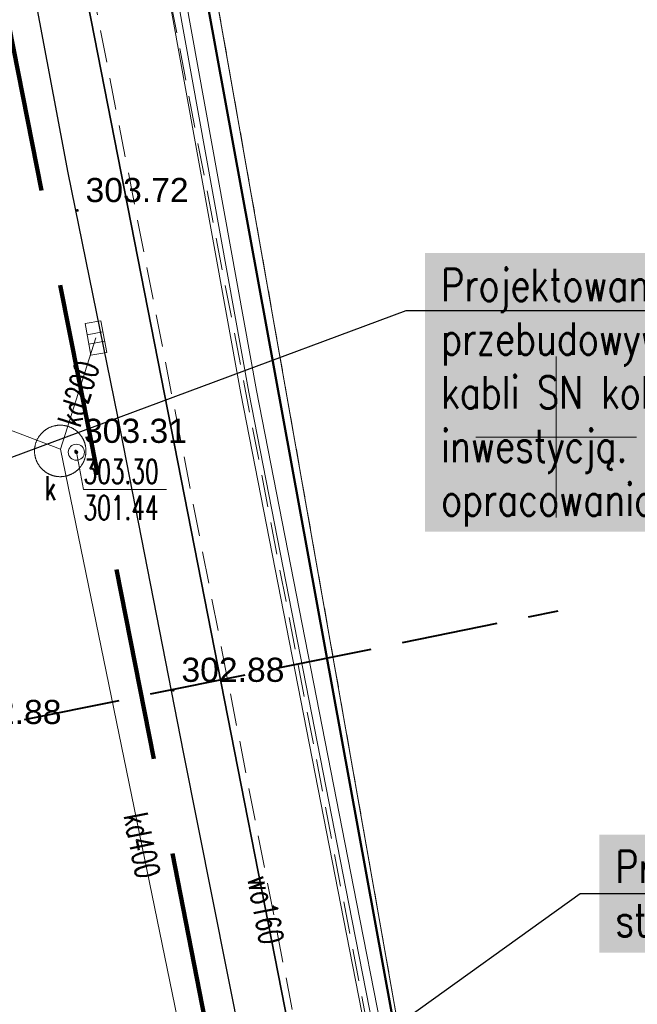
# Model space of a CAD drawing. Header units: metres. Extents: x 6567600 to 13135881, y 5574237 to 11149086.
# Tile 111 of 120: x 6567933 to 6567953, y 5574532 to 5574563. Entities that reach past the tile are written whole.
import ezdxf
from ezdxf import colors
from ezdxf.entities.mleader import LeaderData, LeaderLine
from ezdxf.enums import TextEntityAlignment as Align
from ezdxf.math import Vec2, Vec3

# ---------------------------------------------------------------- set-up
doc = ezdxf.new("R2010")
doc.units = ezdxf.units.M
for name, pattern in [('zzzxref_260316$0$_MDCP$0$2.0_1.0', [3, 2, -1]), ('zzzxref_260316$0$_MDCP$0$3 1', [4, 3, -1]), ('zzzxref_260316$0$_MDCP$0$L_0_03', [1, 0.5, -0.5]), ('zzzxref_260316$0$_MDCP$0$L_0_04', [1.5, 1, -0.5])]:
    doc.linetypes.add(name, pattern=pattern)
for name, color, linetype, lineweight in [('SEL_opis_odnosnik', 7, 'Continuous', 20), ('zzzxref_260316$0$_MDCP$0$EGB_DzialkaEwidencyjna', 7, 'Continuous', 18), ('zzzxref_260316$0$_MDCP$0$EGB_Klasouzytek', 92, 'Continuous', 18), ('zzzxref_260316$0$_MDCP$0$EGB_KonturUzytkuGruntowego', 92, 'Continuous', 18), ('zzzxref_260316$0$_MDCP$0$GES_InneUrzadzeniaTowarzyszace', 7, 'Continuous', 18), ('zzzxref_260316$0$_MDCP$0$GES_InneUrzadzeniaTowarzyszace_P', 7, 'Continuous', 18), ('zzzxref_260316$0$_MDCP$0$GES_Rzedna', 7, 'Continuous', 18), ('zzzxref_260316$0$_MDCP$0$GES_UrzadzeniaSiecKanalizacyjna_P', 7, 'Continuous', 18), ('zzzxref_260316$0$_MDCP$0$GES_UrzadzeniaTowarzyszczaceLiniowe', 7, 'Continuous', 18), ('zzzxref_260316$0$_MDCP$0$MP_LINIE_REGULAC', 135, 'Continuous', 40), ('zzzxref_260316$0$_MDCP$0$OT_Budowle', 7, 'Continuous', 18), ('zzzxref_260316$0$_MDCP$0$OT_Komunikacja', 7, 'Continuous', 18), ('zzzxref_260316$0$_MDCP$0$OTRS', 7, 'Continuous', 13), ('zzzxref_260316$0$_MDCP$0$OTRS_O', 7, 'Continuous', 20), ('zzzxref_260316$0$_MDCP$0$Z_ZAKRES', 214, 'Continuous', 90), ('zzzxref_260316$0$_MDCP$1$GES_PrzewodKanalizacyjny', 36, 'Continuous', 18), ('zzzxref_260316$0$_MDCP$1$GES_PrzewodWodociagowy', 5, 'Continuous', 18), ('zzzxref_260316$0$_MDCP$1$PARSI', 7, 'Continuous', 20)]:
    doc.layers.add(name, color=color, linetype=linetype, lineweight=lineweight)
doc.layers.add('zzzxref_260316$0$PR1183 Chorzów Metalowców V09_TT$0$FORMA - Arch 01 - PZT 1 Strefy', color=7, linetype='Continuous')
doc.layers.add('zzzxref_260316$0$PR1183 Chorzów Metalowców V09_TT$0$FORMA - Arch 01 - PZT-3 Zagospodarowanie', color=7, linetype='Continuous')
doc.styles.add('ROMANS', font='romans.shx', dxfattribs={"width": 0.8})
doc.styles.add('zzzxref_260316$0$$TD_AUDIT_GENERATED_(9E133)', font='simplex.shx')
doc.styles.add('zzzxref_260316$0$$TD_AUDIT_GENERATED_(9E16A)', font='arial.ttf', dxfattribs={"width": 0.9})
doc.linetypes.add('zzzxref_260316$0$_MDCP$0$L_0_29_SHX', pattern='A,0,-0.25,-0.5,-0.5,-0.5,-0.5,-0.5,-0.5,-0.5,-0.5,[2,GML_DCP.shx,S=0.05,R=0,X=0,Y=0],-0.5,[3,GML_DCP.shx,S=0.05,R=0,X=0,Y=0],-0.25', length=5)
doc.linetypes.add('zzzxref_260316$0$_MDCP$0$MPSTO', pattern='A,5,[38,msgB.shx,S=0.1,R=180,X=0,Y=0],5', length=10)

# ---------------------------------------------------------------- blocks, each defined once
blk = doc.blocks.new('zzzxref_260316$0$_MDCP$1$mzsk')
at = {"layer": 'zzzxref_260316$0$_MDCP$1$PARSI', "color": 0}
for p, q in [((0, -5), (0, 5)), ((5, 0), (-5, 0))]:
    blk.add_line(p, q, dxfattribs=at)
blk = doc.blocks.new('zzzxref_260316$0$_MDCP$0$OTRS')
at = {"layer": 'zzzxref_260316$0$_MDCP$0$OTRS', "color": 0, "lineweight": -3, "const_width": 0.09}
blk.add_lwpolyline([(-0.045, 0, 1), (0.045, 0, 1)], format="xyb", close=True, dxfattribs=at)
at = {"layer": 'zzzxref_260316$0$_MDCP$0$OTRS_O', "color": 0, "style": 'zzzxref_260316$0$$TD_AUDIT_GENERATED_(9E16A)'}
blk.add_attdef('RZEDNA', (0.514, 0.515), '', height=1.5, dxfattribs=at)
blk = doc.blocks.new('zzzxref_260316$0$_MDCP$0$other_SUKK')
at = {"color": 0, "linetype": 'Continuous', "lineweight": 18, "flags": 128}
blk.add_lwpolyline([(1, 0.5), (1, -0.5), (-1, -0.5), (-1, 0.5), (1, 0.5)], close=True, dxfattribs=at)
for points in [[(-0.3, 0.5), (-0.3, -0.5)], [(0.3, 0.5), (0.3, -0.5)]]:
    blk.add_lwpolyline(points, dxfattribs=at)
blk = doc.blocks.new('zzzxref_260316$0$_MDCP$0$other_SUPS01_05')
at = {"linetype": 'Continuous', "lineweight": 13}
blk.add_hatch(color=0, dxfattribs=at).paths.add_polyline_path([(0, -0.091, 1), (0, 0.091, 1)])
at = {"color": 0, "linetype": 'Continuous', "lineweight": 13}
blk.add_circle((0, 0), 0.0906, dxfattribs=at)
blk = doc.blocks.new('zzzxref_260316$0$_MDCP$0$other_SUPW_O')
at = {"color": 0, "linetype": 'Continuous', "lineweight": 18}
blk.add_circle((0, 0), 0.5, dxfattribs=at)
blk = doc.blocks.new('zzzxref_260316')
at = {"layer": 'zzzxref_260316$0$PR1183 Chorzów Metalowców V09_TT$0$FORMA - Arch 01 - PZT 1 Strefy', "linetype": 'Continuous', "lineweight": 0, "true_color": 0x577933}
h = blk.add_hatch(dxfattribs=at)
h.set_pattern_fill('ANSI31', color=77, scale=3, style=0)
h.set_pattern_definition([(45, (0, 1.2501), (-0.265165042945, 0.265165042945), [])])
h.paths.add_polyline_path([(6567829, 5574518.49), (6567842.398, 5574472.369), (6567844.165, 5574472.882), (6567846.931, 5574463.362), (6567846.967, 5574485.722), (6567835.736, 5574537.98), (6567846.642, 5574540.324), (6567844.864, 5574548.6), (6567918.571, 5574564.441), (6567935.605, 5574485.184), (6567930.975, 5574478.018), (6567931.227, 5574476.845), (6567933.57, 5574477.348, 0.216609), (6567938.884, 5574481.335), (6567921.55, 5574569.11), (6567849.267, 5574552.203), (6567830.11, 5574547.72)])
at = {"layer": 'zzzxref_260316$0$_MDCP$0$EGB_DzialkaEwidencyjna', "linetype": 'Continuous', "lineweight": 18}
for p, q in [((6567870.09, 5574563.29), (6567937.22, 5574576.21)), ((6567937.22, 5574576.21), (6567953.2, 5574485.85)), ((6567921.55, 5574569.11), (6567849.51, 5574552.26)), ((6567946.41, 5574443.1), (6567921.55, 5574569.11)), ((6567848.19, 5574557.83), (6567870.09, 5574563.29)), ((6567849.51, 5574552.26), (6567848.19, 5574557.83)), ((6567953.2, 5574485.85), (6567954.34, 5574479.4)), ((6567954.34, 5574479.4), (6567964.63, 5574421.22)), ((6567945.87, 5574426.93), (6567946.41, 5574443.1)), ((6567941.78, 5574411.28), (6567945.87, 5574426.93)), ((6567964.63, 5574421.22), (6567961.98, 5574385.01)), ((6567926.87, 5574389.48), (6567941.78, 5574411.28)), ((6567903.73, 5574376.76), (6567926.87, 5574389.48)), ((6567961.98, 5574385.01), (6567940.38, 5574379.35)), ((6567940.38, 5574379.35), (6567927.03, 5574350.99)), ((6567864.17, 5574367.81), (6567903.73, 5574376.76)), ((6567869.98, 5574345.11), (6567864.17, 5574367.81)), ((6567921.32, 5574359.06), (6567869.98, 5574345.11)), ((6567923.464, 5574348.631), (6567921.32, 5574359.06)), ((6567927.03, 5574350.99), (6567923.464, 5574348.631))]:
    blk.add_line(p, q, dxfattribs=at)
at = {"layer": 'zzzxref_260316$0$_MDCP$0$EGB_Klasouzytek', "lineweight": 18}
blk.add_lwpolyline([(6567937.22, 5574576.21), (6567953.2, 5574485.85), (6567954.34, 5574479.4), (6567964.63, 5574421.22), (6567961.98, 5574385.01), (6567940.38, 5574379.35), (6567928.595, 5574354.314)], dxfattribs=at)
at = {"layer": 'zzzxref_260316$0$_MDCP$0$EGB_KonturUzytkuGruntowego', "linetype": 'zzzxref_260316$0$_MDCP$0$L_0_03', "lineweight": 18}
blk.add_lwpolyline([(6567937.22, 5574576.21), (6567953.2, 5574485.85)], dxfattribs=at)
at = {"layer": 'zzzxref_260316$0$_MDCP$0$GES_InneUrzadzeniaTowarzyszace', "color": 36, "linetype": 'Continuous', "lineweight": 18, "flags": 128}
blk.add_lwpolyline([(6567934.608, 5574550.37), (6567934.622, 5574550.369), (6567934.636, 5574550.368), (6567934.65, 5574550.367), (6567934.664, 5574550.366), (6567934.677, 5574550.364), (6567934.691, 5574550.362), (6567934.705, 5574550.36), (6567934.719, 5574550.358), (6567934.733, 5574550.355), (6567934.746, 5574550.353), (6567934.76, 5574550.349), (6567934.774, 5574550.346), (6567934.787, 5574550.343), (6567934.801, 5574550.339), (6567934.814, 5574550.335), (6567934.827, 5574550.331), (6567934.84, 5574550.326), (6567934.854, 5574550.322), (6567934.867, 5574550.317), (6567934.88, 5574550.312), (6567934.893, 5574550.306), (6567934.905, 5574550.301), (6567934.918, 5574550.295), (6567934.931, 5574550.289), (6567934.943, 5574550.283), (6567934.956, 5574550.276), (6567934.968, 5574550.27), (6567934.98, 5574550.263), (6567934.992, 5574550.256), (6567935.004, 5574550.248), (6567935.016, 5574550.241), (6567935.027, 5574550.233), (6567935.039, 5574550.225), (6567935.05, 5574550.217), (6567935.061, 5574550.209), (6567935.083, 5574550.192), (6567935.094, 5574550.183), (6567935.115, 5574550.165), (6567935.126, 5574550.155), (6567935.155, 5574550.126), (6567935.165, 5574550.116), (6567935.175, 5574550.105), (6567935.184, 5574550.095), (6567935.193, 5574550.084), (6567935.21, 5574550.063), (6567935.219, 5574550.051), (6567935.235, 5574550.029), (6567935.243, 5574550.017), (6567935.251, 5574550.006), (6567935.258, 5574549.994), (6567935.266, 5574549.982), (6567935.28, 5574549.958), (6567935.286, 5574549.946), (6567935.293, 5574549.933), (6567935.299, 5574549.921), (6567935.305, 5574549.908), (6567935.311, 5574549.895), (6567935.316, 5574549.883), (6567935.322, 5574549.87), (6567935.327, 5574549.857), (6567935.332, 5574549.844), (6567935.336, 5574549.83), (6567935.341, 5574549.817), (6567935.345, 5574549.804), (6567935.349, 5574549.791), (6567935.353, 5574549.777), (6567935.356, 5574549.764), (6567935.359, 5574549.75), (6567935.363, 5574549.736), (6567935.365, 5574549.723), (6567935.368, 5574549.709), (6567935.37, 5574549.695), (6567935.372, 5574549.681), (6567935.374, 5574549.667), (6567935.376, 5574549.654), (6567935.377, 5574549.64), (6567935.378, 5574549.626), (6567935.379, 5574549.612), (6567935.38, 5574549.598), (6567935.38, 5574549.542), (6567935.379, 5574549.528), (6567935.378, 5574549.514), (6567935.377, 5574549.5), (6567935.376, 5574549.486), (6567935.374, 5574549.473), (6567935.372, 5574549.459), (6567935.37, 5574549.445), (6567935.368, 5574549.431), (6567935.365, 5574549.417), (6567935.363, 5574549.404), (6567935.359, 5574549.39), (6567935.356, 5574549.376), (6567935.353, 5574549.363), (6567935.349, 5574549.349), (6567935.345, 5574549.336), (6567935.341, 5574549.323), (6567935.336, 5574549.31), (6567935.332, 5574549.296), (6567935.327, 5574549.283), (6567935.322, 5574549.27), (6567935.316, 5574549.257), (6567935.311, 5574549.245), (6567935.305, 5574549.232), (6567935.299, 5574549.219), (6567935.293, 5574549.207), (6567935.286, 5574549.194), (6567935.28, 5574549.182), (6567935.266, 5574549.158), (6567935.258, 5574549.146), (6567935.251, 5574549.134), (6567935.243, 5574549.123), (6567935.235, 5574549.111), (6567935.219, 5574549.089), (6567935.202, 5574549.067), (6567935.193, 5574549.056), (6567935.175, 5574549.035), (6567935.155, 5574549.014), (6567935.126, 5574548.985), (6567935.105, 5574548.966), (6567935.094, 5574548.957), (6567935.073, 5574548.94), (6567935.061, 5574548.931), (6567935.05, 5574548.923), (6567935.039, 5574548.915), (6567935.027, 5574548.907), (6567935.016, 5574548.899), (6567935.004, 5574548.892), (6567934.992, 5574548.884), (6567934.98, 5574548.877), (6567934.968, 5574548.87), (6567934.956, 5574548.864), (6567934.943, 5574548.857), (6567934.931, 5574548.851), (6567934.918, 5574548.845), (6567934.905, 5574548.839), (6567934.893, 5574548.834), (6567934.88, 5574548.828), (6567934.867, 5574548.823), (6567934.854, 5574548.818), (6567934.84, 5574548.814), (6567934.827, 5574548.809), (6567934.814, 5574548.805), (6567934.801, 5574548.801), (6567934.787, 5574548.797), (6567934.774, 5574548.794), (6567934.76, 5574548.791), (6567934.746, 5574548.787), (6567934.733, 5574548.785), (6567934.719, 5574548.782), (6567934.705, 5574548.78), (6567934.691, 5574548.778), (6567934.677, 5574548.776), (6567934.664, 5574548.774), (6567934.65, 5574548.773), (6567934.636, 5574548.772), (6567934.622, 5574548.771), (6567934.608, 5574548.77), (6567934.552, 5574548.77), (6567934.538, 5574548.771), (6567934.524, 5574548.772), (6567934.51, 5574548.773), (6567934.496, 5574548.774), (6567934.483, 5574548.776), (6567934.469, 5574548.778), (6567934.455, 5574548.78), (6567934.441, 5574548.782), (6567934.427, 5574548.785), (6567934.414, 5574548.787), (6567934.4, 5574548.791), (6567934.386, 5574548.794), (6567934.373, 5574548.797), (6567934.359, 5574548.801), (6567934.346, 5574548.805), (6567934.333, 5574548.809), (6567934.32, 5574548.814), (6567934.306, 5574548.818), (6567934.293, 5574548.823), (6567934.28, 5574548.828), (6567934.267, 5574548.834), (6567934.255, 5574548.839), (6567934.242, 5574548.845), (6567934.229, 5574548.851), (6567934.217, 5574548.857), (6567934.204, 5574548.864), (6567934.192, 5574548.87), (6567934.18, 5574548.877), (6567934.168, 5574548.884), (6567934.156, 5574548.892), (6567934.144, 5574548.899), (6567934.133, 5574548.907), (6567934.121, 5574548.915), (6567934.11, 5574548.923), (6567934.099, 5574548.931), (6567934.087, 5574548.94), (6567934.077, 5574548.948), (6567934.066, 5574548.957), (6567934.055, 5574548.966), (6567934.034, 5574548.985), (6567934.005, 5574549.014), (6567933.985, 5574549.035), (6567933.967, 5574549.056), (6567933.958, 5574549.067), (6567933.941, 5574549.089), (6567933.933, 5574549.1), (6567933.925, 5574549.111), (6567933.917, 5574549.123), (6567933.909, 5574549.134), (6567933.902, 5574549.146), (6567933.894, 5574549.158), (6567933.88, 5574549.182), (6567933.874, 5574549.194), (6567933.867, 5574549.207), (6567933.861, 5574549.219), (6567933.855, 5574549.232), (6567933.849, 5574549.245), (6567933.844, 5574549.257), (6567933.838, 5574549.27), (6567933.833, 5574549.283), (6567933.828, 5574549.296), (6567933.824, 5574549.31), (6567933.819, 5574549.323), (6567933.815, 5574549.336), (6567933.811, 5574549.349), (6567933.807, 5574549.363), (6567933.804, 5574549.376), (6567933.801, 5574549.39), (6567933.797, 5574549.404), (6567933.795, 5574549.417), (6567933.792, 5574549.431), (6567933.79, 5574549.445), (6567933.788, 5574549.459), (6567933.786, 5574549.473), (6567933.784, 5574549.486), (6567933.782, 5574549.514), (6567933.781, 5574549.528), (6567933.78, 5574549.542), (6567933.78, 5574549.598), (6567933.781, 5574549.612), (6567933.782, 5574549.626), (6567933.783, 5574549.64), (6567933.784, 5574549.654), (6567933.786, 5574549.667), (6567933.788, 5574549.681), (6567933.79, 5574549.695), (6567933.792, 5574549.709), (6567933.795, 5574549.723), (6567933.797, 5574549.736), (6567933.801, 5574549.75), (6567933.804, 5574549.764), (6567933.807, 5574549.777), (6567933.811, 5574549.791), (6567933.815, 5574549.804), (6567933.819, 5574549.817), (6567933.824, 5574549.83), (6567933.828, 5574549.844), (6567933.833, 5574549.857), (6567933.838, 5574549.87), (6567933.844, 5574549.883), (6567933.849, 5574549.895), (6567933.855, 5574549.908), (6567933.861, 5574549.921), (6567933.867, 5574549.933), (6567933.874, 5574549.946), (6567933.88, 5574549.958), (6567933.894, 5574549.982), (6567933.902, 5574549.994), (6567933.909, 5574550.006), (6567933.917, 5574550.017), (6567933.925, 5574550.029), (6567933.933, 5574550.04), (6567933.941, 5574550.051), (6567933.95, 5574550.063), (6567933.967, 5574550.084), (6567933.976, 5574550.095), (6567933.985, 5574550.105), (6567933.995, 5574550.116), (6567934.034, 5574550.155), (6567934.045, 5574550.165), (6567934.066, 5574550.183), (6567934.077, 5574550.192), (6567934.087, 5574550.2), (6567934.099, 5574550.209), (6567934.11, 5574550.217), (6567934.121, 5574550.225), (6567934.133, 5574550.233), (6567934.144, 5574550.241), (6567934.156, 5574550.248), (6567934.168, 5574550.256), (6567934.18, 5574550.263), (6567934.192, 5574550.27), (6567934.204, 5574550.276), (6567934.217, 5574550.283), (6567934.229, 5574550.289), (6567934.242, 5574550.295), (6567934.255, 5574550.301), (6567934.267, 5574550.306), (6567934.28, 5574550.312), (6567934.293, 5574550.317), (6567934.306, 5574550.322), (6567934.32, 5574550.326), (6567934.333, 5574550.331), (6567934.346, 5574550.335), (6567934.359, 5574550.339), (6567934.373, 5574550.343), (6567934.386, 5574550.346), (6567934.4, 5574550.349), (6567934.414, 5574550.353), (6567934.427, 5574550.355), (6567934.441, 5574550.358), (6567934.455, 5574550.36), (6567934.469, 5574550.362), (6567934.483, 5574550.364), (6567934.496, 5574550.366), (6567934.51, 5574550.367), (6567934.524, 5574550.368), (6567934.538, 5574550.369), (6567934.552, 5574550.37), (6567934.608, 5574550.37)], dxfattribs=at)
at = {"layer": 'zzzxref_260316$0$_MDCP$0$GES_Rzedna', "color": 7, "linetype": 'Continuous', "lineweight": 13, "flags": 128}
blk.add_lwpolyline([(6567937.883, 5574548.367), (6567935.305, 5574548.367), (6567935.08, 5574549.53)], dxfattribs=at)
at = {"layer": 'zzzxref_260316$0$_MDCP$0$GES_UrzadzeniaTowarzyszczaceLiniowe', "color": 7, "linetype": 'Continuous', "lineweight": 35, "flags": 128}
blk.add_lwpolyline([(6567947.06, 5574504.26), (6567933.88, 5574571.42)], dxfattribs=at)
at = {"layer": 'zzzxref_260316$0$_MDCP$0$MP_LINIE_REGULAC', "linetype": 'zzzxref_260316$0$_MDCP$0$MPSTO', "flags": 128}
blk.add_lwpolyline([(6567944.102, 5574577.555), (6567936.85, 5574576.14), (6567953.408, 5574485.415), (6567960.526, 5574486.824)], dxfattribs=at)
at = {"layer": 'zzzxref_260316$0$_MDCP$0$MP_LINIE_REGULAC', "linetype": 'Continuous'}
blk.add_lwpolyline([(6567960.526, 5574486.824), (6567953.408, 5574485.415), (6567936.85, 5574576.14)], dxfattribs=at)
at = {"layer": 'zzzxref_260316$0$_MDCP$0$MP_LINIE_REGULAC', "linetype": 'zzzxref_260316$0$_MDCP$0$3 1', "flags": 128}
blk.add_lwpolyline([(6567810.437, 5574537.676), (6567822.296, 5574529.397), (6567835.05, 5574524.922), (6567855.636, 5574525.369), (6567950.068, 5574544.6)], dxfattribs=at)
at = {"layer": 'zzzxref_260316$0$_MDCP$0$OT_Budowle', "linetype": 'Continuous', "lineweight": 18}
for p, q in [((6567937.417, 5574577.194), (6567936.966, 5574576.312)), ((6567937.863, 5574576.966), (6567937.414, 5574576.088)), ((6567936.966, 5574576.312), (6567935.939, 5574574.204)), ((6567937.414, 5574576.088), (6567936.461, 5574574.136)), ((6567935.939, 5574574.204), (6567937.598, 5574565.706)), ((6567936.461, 5574574.136), (6567938.09, 5574565.798)), ((6567937.598, 5574565.706), (6567940.194, 5574551.354)), ((6567938.09, 5574565.798), (6567940.686, 5574551.446)), ((6567940.194, 5574551.354), (6567943.308, 5574535.452)), ((6567940.686, 5574551.446), (6567943.798, 5574535.548)), ((6567943.308, 5574535.452), (6567949.195, 5574505.382)), ((6567943.798, 5574535.548), (6567949.685, 5574505.478))]:
    blk.add_line(p, q, dxfattribs=at)
at = {"layer": 'zzzxref_260316$0$_MDCP$0$OT_Budowle', "linetype": 'zzzxref_260316$0$_MDCP$0$L_0_29_SHX', "lineweight": 18}
for p, q in [((6567937.64, 5574577.08), (6567937.19, 5574576.2)), ((6567937.19, 5574576.2), (6567936.2, 5574574.17)), ((6567936.2, 5574574.17), (6567937.844, 5574565.752)), ((6567937.844, 5574565.752), (6567940.44, 5574551.4)), ((6567940.44, 5574551.4), (6567943.553, 5574535.5)), ((6567943.553, 5574535.5), (6567949.44, 5574505.43))]:
    blk.add_line(p, q, dxfattribs=at)
at = {"layer": 'zzzxref_260316$0$_MDCP$0$OT_Komunikacja', "color": 7, "linetype": 'Continuous', "lineweight": 25, "flags": 128}
blk.add_lwpolyline([(6567936.068, 5574579.252), (6567935.057, 5574577.956), (6567934.068, 5574576.226), (6567933.236, 5574573.791), (6567932.764, 5574571.191), (6567932.756, 5574569.563), (6567933.063, 5574567.551), (6567933.71, 5574564.114), (6567934.815, 5574558.216), (6567936.358, 5574550.643), (6567938.407, 5574540.21), (6567942.057, 5574521.84), (6567943.316, 5574515.523), (6567944.512, 5574509.474), (6567945.446, 5574504.726), (6567945.949, 5574502.072), (6567947.25, 5574495.506), (6567948.058, 5574491.426), (6567948.891, 5574487.158), (6567952.865, 5574468.02)], dxfattribs=at)
at = {"layer": 'zzzxref_260316$0$_MDCP$0$OT_Komunikacja', "color": 7, "linetype": 'zzzxref_260316$0$_MDCP$0$L_0_04', "lineweight": 18, "flags": 128}
blk.add_lwpolyline([(6567932.764, 5574571.191), (6567933.236, 5574573.791), (6567934.068, 5574576.226), (6567935.057, 5574577.956), (6567936.068, 5574579.252), (6567937.41, 5574577.176), (6567937.165, 5574576.599), (6567935.94, 5574574.207), (6567937.598, 5574565.706), (6567949.198, 5574505.377), (6567949.626, 5574503.011), (6567950.592, 5574497.882), (6567953.228, 5574484.471), (6567950.887, 5574485.819), (6567934.801, 5574567.894), (6567933.063, 5574567.551), (6567932.756, 5574569.563)], close=True, dxfattribs=at)
at = {"layer": 'zzzxref_260316$0$_MDCP$0$Z_ZAKRES', "linetype": 'zzzxref_260316$0$_MDCP$0$2.0_1.0', "lineweight": 140, "ltscale": 3}
blk.add_lwpolyline([(6567820.407, 5574555.719), (6567847.232, 5574561.997), (6567929.356, 5574581.206), (6567956.443, 5574443.911), (6567955.827, 5574425.481), (6567951.015, 5574407.07), (6567933.777, 5574381.866), (6567907.312, 5574367.318), (6567855.739, 5574355.65), (6567852.582, 5574378.747), (6567848.105, 5574411.572), (6567841.693, 5574438.994), (6567818.946, 5574517.253)], close=True, dxfattribs=at)
at = {"layer": 'zzzxref_260316$0$_MDCP$1$GES_PrzewodKanalizacyjny', "color": 36, "linetype": 'Continuous', "lineweight": 18, "flags": 128}
for points in [[(6567935.69, 5574553.08), (6567934.59, 5574549.62)], [(6567929.34, 5574551.61), (6567934.59, 5574549.62)], [(6567939.65, 5574525.01), (6567934.59, 5574549.62)]]:
    blk.add_lwpolyline(points, dxfattribs=at)
at = {"layer": 'zzzxref_260316$0$_MDCP$1$GES_PrzewodWodociagowy', "color": 5, "linetype": 'Continuous', "lineweight": 18, "flags": 128}
blk.add_lwpolyline([(6567948.28, 5574498.02), (6567947.06, 5574504.26), (6567933.88, 5574571.42), (6567933.75, 5574572.16), (6567933.69, 5574572.61)], dxfattribs=at)
at = {"layer": 'zzzxref_260316$0$PR1183 Chorzów Metalowców V09_TT$0$FORMA - Arch 01 - PZT-3 Zagospodarowanie', "color": 7, "linetype": 'Continuous', "lineweight": 18}
for p, q in [((6567950, 5574547.5), (6567950, 5574552.5)), ((6567952.5, 5574550), (6567947.5, 5574550))]:
    blk.add_line(p, q, dxfattribs=at)
at = {"layer": 'zzzxref_260316$0$_MDCP$0$GES_InneUrzadzeniaTowarzyszace_P', "linetype": 'Continuous', "xscale": 0.5, "yscale": 0.5, "zscale": 0.5}
blk.add_blockref('zzzxref_260316$0$_MDCP$0$other_SUPW_O', (6567935.08, 5574549.53), dxfattribs=at)
at = {"layer": 'zzzxref_260316$0$_MDCP$0$GES_Rzedna', "color": 36, "linetype": 'Continuous', "xscale": 0.5, "yscale": 0.5, "zscale": 0.5}
blk.add_blockref('zzzxref_260316$0$_MDCP$0$other_SUPS01_05', (6567935.08, 5574549.53), dxfattribs=at)
at = {"layer": 'zzzxref_260316$0$_MDCP$0$GES_UrzadzeniaSiecKanalizacyjna_P', "color": 36, "linetype": 'Continuous', "xscale": 0.5, "yscale": 0.5, "zscale": 0.5, "rotation": 280.4076377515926}
blk.add_blockref('zzzxref_260316$0$_MDCP$0$other_SUKK', (6567935.69, 5574553.08), dxfattribs=at)
at = {"layer": 'zzzxref_260316$0$_MDCP$0$OTRS', "xscale": 0.5, "yscale": 0.5, "zscale": 0.5}
for p, values in [((6567935.11, 5574557.046, 303.719), {'RZEDNA': '303.72'}), ((6567935.06, 5574549.563, 303.313), {'RZEDNA': '303.31'}), ((6567938.091, 5574542.136, 302.882), {'RZEDNA': '302.88'}), ((6567931.158, 5574540.826, 302.875), {'RZEDNA': '302.88'})]:
    blk.add_blockref('zzzxref_260316$0$_MDCP$0$OTRS', p, dxfattribs=at).add_auto_attribs(values)
at = {"layer": 'zzzxref_260316$0$_MDCP$1$PARSI', "xscale": 0.5, "yscale": 0.5, "zscale": 0.5, "rotation": 1.16962990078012e-09}
blk.add_blockref('zzzxref_260316$0$_MDCP$1$mzsk', (6567950, 5574550), dxfattribs=at)
at = {"layer": 'zzzxref_260316$0$_MDCP$0$GES_InneUrzadzeniaTowarzyszace_P', "color": 7, "lineweight": 15, "style": 'zzzxref_260316$0$$TD_AUDIT_GENERATED_(9E133)', "width": 0.66}
blk.add_text('k', height=0.75, dxfattribs=at).set_placement((6567934.097, 5574548.787), align=Align.TOP_LEFT)
at = {"layer": 'zzzxref_260316$0$_MDCP$0$GES_Rzedna', "color": 36, "lineweight": 15, "style": 'zzzxref_260316$0$$TD_AUDIT_GENERATED_(9E133)', "width": 0.66}
for s, p in [('303.30', (6567935.305, 5574549.305)), ('301.44', (6567935.305, 5574548.18))]:
    blk.add_text(s, height=0.75, rotation=-360, dxfattribs=at).set_placement(p, align=Align.TOP_LEFT)
at = {"layer": 'zzzxref_260316$0$_MDCP$1$GES_PrzewodKanalizacyjny', "color": 36, "lineweight": 15, "style": 'zzzxref_260316$0$$TD_AUDIT_GENERATED_(9E133)', "width": 0.66}
for s, rotation, p in [('kd200', -287.6, (6567935.14, 5574551.35)), ('kd400', -78.4, (6567937.12, 5574537.315))]:
    blk.add_text(s, height=0.75, rotation=rotation, dxfattribs=at).set_placement(p, align=Align.MIDDLE_CENTER)
at = {"layer": 'zzzxref_260316$0$_MDCP$1$GES_PrzewodWodociagowy', "color": 5, "lineweight": 15, "style": 'zzzxref_260316$0$$TD_AUDIT_GENERATED_(9E133)', "width": 0.66}
blk.add_text('wo160', height=0.75, rotation=-78.9, dxfattribs=at).set_placement((6567940.966, 5574535.312), align=Align.MIDDLE_CENTER)

msp = doc.modelspace()

# ---------------------------------------------------------------- block references
at = {"ltscale": 0.5}
msp.add_blockref('zzzxref_260316', (0, 0), dxfattribs=at)

# ---------------------------------------------------------------- next in the draw order: leaders
at = {"layer": 'SEL_opis_odnosnik'}
ml = msp.add_multileader_mtext('Standard', dxfattribs=at)
ml.set_content('\\pxt12.5;Projektowana trasa przebudowywanego odcinka kabli SN kolidujących z inwestycją. Według odrębnego opracowania.', color=256, style='ROMANS')
ml.set_leader_properties()
ml.build(insert=Vec2(0, 0))
ml.multileader.update_dxf_attribs({"text_left_attachment_type": 6, "text_right_attachment_type": 6, "dogleg_length": 1, "arrow_head_size": 1})
ctx = ml.context
ctx.base_point, ctx.char_height, ctx.arrow_head_size, ctx.landing_gap_size, ctx.plane_origin = Vec3(6567946.336, 5574553.932), 1, 1, 0.09, Vec3(6567841.352, 5574557.417)
ctx.left_attachment, ctx.right_attachment = 6, 6
notes = []
notes.append((ctx, [(0, (1, 1, 0), (6567945.336, 5574553.932), (1, 0), 1, [(3, [(6567922.426, 5574545.422)], 0, [])])]))
ctx.mtext.insert, ctx.mtext.width, ctx.mtext.line_spacing_style, ctx.mtext.flow_direction = Vec3(6567946.426, 5574555.226), 17.77136, 2, 5
ctx.mtext.has_bg_fill, ctx.mtext.bg_color, ctx.mtext.bg_scale_factor, ctx.mtext.bg_transparency, ctx.mtext.use_window_bg_color = 1, -1023410145, 1.5, 0, 0
ml = msp.add_multileader_mtext('Standard', dxfattribs=at)
ml.set_content('\\pxt12.5;Projektowana rozdzielnia stacji ładowania pojazdów', color=256, style='ROMANS')
ml.set_leader_properties()
ml.build(insert=Vec2(0, 0))
ml.multileader.update_dxf_attribs({"text_left_attachment_type": 6, "text_right_attachment_type": 6, "dogleg_length": 1, "arrow_head_size": 1})
ctx = ml.context
ctx.base_point, ctx.char_height, ctx.arrow_head_size, ctx.landing_gap_size, ctx.plane_origin = Vec3(6567951.753, 5574535.814), 1, 1, 0.09, Vec3(6567846.87, 5574541.232)
ctx.left_attachment, ctx.right_attachment = 6, 6
notes.append((ctx, [(0, (1, 1, 0), (6567950.753, 5574535.814), (1, 0), 1, [(3, [(6567932.93, 5574523.06)], 0, [])])]))
ctx.mtext.insert, ctx.mtext.width, ctx.mtext.line_spacing_style, ctx.mtext.flow_direction = Vec3(6567951.843, 5574537.147), 17.77136, 2, 5
ctx.mtext.has_bg_fill, ctx.mtext.bg_color, ctx.mtext.bg_scale_factor, ctx.mtext.bg_transparency, ctx.mtext.use_window_bg_color = 1, -1023410145, 1.5, 0, 0
for ctx, leaders in notes:
    for number, flags, end, landing, length, lines in leaders:
        leader = LeaderData()
        leader.index, (leader.has_last_leader_line, leader.has_dogleg_vector, leader.attachment_direction) = number, flags
        leader.last_leader_point, leader.dogleg_vector, leader.dogleg_length = Vec3(end), Vec3(landing), length
        for number, points, colour, breaks in lines:
            line = LeaderLine()
            line.index, line.vertices, line.color, line.breaks = number, Vec3.list(points), colors.encode_raw_color(colour), breaks
            leader.lines.append(line)
        ctx.leaders.append(leader)

doc.saveas('drawing.dxf')
